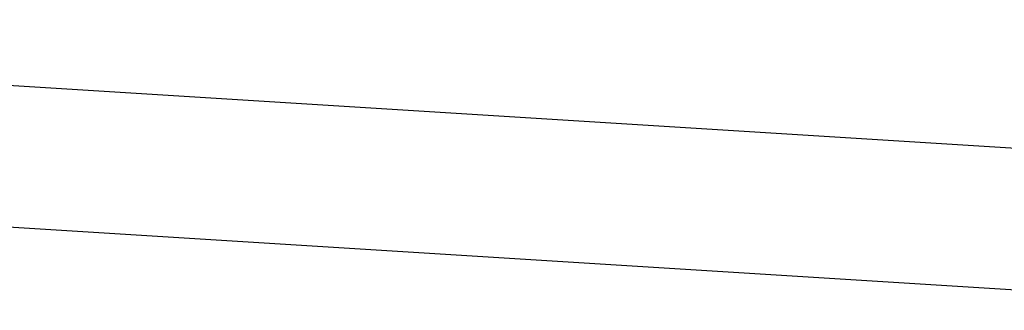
# Model space of a CAD drawing. Header units: inches. Extents: x 16 to 173, y 15 to 159.
# Tile 31 of 43: x 107.155 to 107.539, y 127.657 to 127.77. Entities that reach past the tile are written whole.
import ezdxf

# ---------------------------------------------------------------- set-up
doc = ezdxf.new("R2010")
doc.units = ezdxf.units.IN
doc.header["$MEASUREMENT"] = 0
doc.layers.add('ARREDI Salotti  - living rooms', color=32, linetype='Continuous')

# ---------------------------------------------------------------- blocks, each defined once
blk = doc.blocks.new('A$C14193859')
at = {"layer": 'ARREDI Salotti  - living rooms'}
for p, q in [((0.8999999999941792, 0.04999999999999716), (0, 0.04999999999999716)), ((0.8499999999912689, 4.263256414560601e-14), (0.05000000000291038, 4.263256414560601e-14))]:
    blk.add_line(p, q, dxfattribs=at)

msp = doc.modelspace()

# ---------------------------------------------------------------- block references
at = {"xscale": 1.1, "yscale": 1.1, "zscale": 1.1, "rotation": 356.4350889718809}
msp.add_blockref('A$C14193859', (106.7358953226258, 127.7149716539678), dxfattribs=at)

doc.saveas('drawing.dxf')
